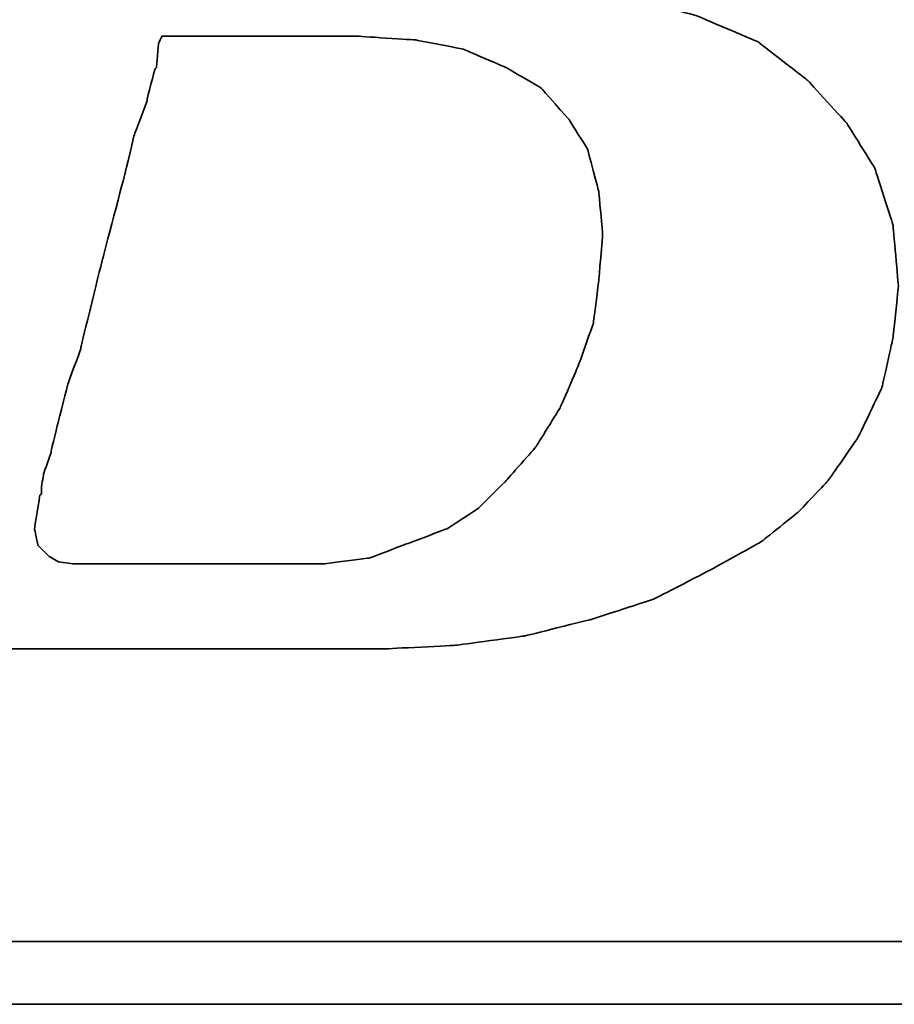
# Model space of a CAD drawing. Header units: millimetres. Extents: x 8 to 430, y 107 to 245.
# Tile 27 of 51: x 308.79 to 313.34, y 140.98 to 146.11. Entities that reach past the tile are written whole.
import ezdxf

# ---------------------------------------------------------------- set-up
doc = ezdxf.new("R2010")
doc.units = ezdxf.units.MM
doc.header["$LTSCALE"] = 0.15
doc.layers.add('DIM', color=4, linetype='CONTINUOUS')
doc.layers.add('layer 1', color=7, linetype='CONTINUOUS')

# ---------------------------------------------------------------- blocks, each defined once
blk = doc.blocks.new('TBI MOTION logo(完整正式版)')
at = {"layer": 'layer 1', "color": 22, "lineweight": 35}
for points, knots in [([(-64.65375, -6.86375), (-64.65375, -6.86375), (-64.84375, -7.29625), (-64.84375, -7.29625), (-64.84375, -7.29625), (-64.84375, -7.29625), (-64.86875, -7.34375), (-64.86875, -7.34375), (-64.86875, -7.34375), (-64.86875, -7.34375), (-64.86875, -7.36875), (-64.86875, -7.36875), (-64.86875, -7.36875), (-64.86875, -7.36875), (-65.15375, -7.65375), (-65.15375, -7.65375), (-65.15375, -7.65375), (-65.15375, -7.65375), (-65.17875, -7.65375), (-65.17875, -7.65375), (-65.17875, -7.65375), (-65.17875, -7.65375), (-65.20375, -7.67875), (-65.20375, -7.67875), (-65.20375, -7.67875), (-65.20375, -7.67875), (-65.58875, -7.87125), (-65.58875, -7.87125), (-65.58875, -7.87125), (-65.58875, -7.87125), (-65.63375, -7.87125), (-65.63375, -7.87125), (-65.63375, -7.87125), (-65.63375, -7.87125), (-65.65875, -7.89375), (-65.65875, -7.89375), (-65.65875, -7.89375), (-65.65875, -7.89375), (-66.09375, -7.94375), (-66.09375, -7.94375), (-66.09375, -7.94375), (-66.09375, -7.94375), (-66.11375, -7.94375), (-66.11375, -7.94375), (-66.11375, -7.94375), (-66.11375, -7.94375), (-66.16375, -7.94375), (-66.16375, -7.94375), (-66.16375, -7.94375), (-66.16375, -7.94375), (-66.30875, -7.94375), (-66.30875, -7.94375), (-66.30875, -7.94375), (-66.30875, -7.94375), (-66.69375, -7.94375), (-66.69375, -7.94375), (-66.69375, -7.94375), (-66.69375, -7.94375), (-67.07375, -7.94375), (-67.07375, -7.94375), (-67.07375, -7.94375), (-67.07375, -7.94375), (-67.12375, -7.94375), (-67.12375, -7.94375), (-67.12375, -7.94375), (-67.12375, -7.94375), (-67.12375, -7.96625), (-67.12375, -7.96625), (-67.12375, -7.96625), (-67.12375, -7.96625), (-67.14875, -7.99125), (-67.14875, -7.99125), (-67.14875, -7.99125), (-67.14875, -7.99125), (-67.24375, -8.34875), (-67.24375, -8.34875), (-67.24375, -8.34875), (-67.24375, -8.34875), (-67.31375, -8.68625), (-67.31375, -8.68625), (-67.31375, -8.68625), (-67.31375, -8.68625), (-67.26875, -8.68625), (-67.26875, -8.68625), (-67.26875, -8.68625), (-67.26875, -8.68625), (-67.07375, -8.68625), (-67.07375, -8.68625), (-67.07375, -8.68625), (-67.07375, -8.68625), (-66.54875, -8.68625), (-66.54875, -8.68625), (-66.54875, -8.68625), (-66.54875, -8.68625), (-65.82625, -8.68625), (-65.82625, -8.68625), (-65.82625, -8.68625), (-65.82625, -8.68625), (-65.01375, -8.68625), (-65.01375, -8.68625), (-65.01375, -8.68625), (-65.01375, -8.68625), (-64.05375, -8.68625), (-64.05375, -8.68625), (-64.05375, -8.68625), (-64.05375, -8.68625), (-62.08375, -8.68625), (-62.08375, -8.68625), (-62.08375, -8.68625), (-62.08375, -8.68625), (-60.06875, -8.68625), (-60.06875, -8.68625), (-60.06875, -8.68625), (-60.06875, -8.68625), (-59.10875, -8.68625), (-59.10875, -8.68625), (-59.10875, -8.68625), (-59.10875, -8.68625), (-58.29375, -8.68625), (-58.29375, -8.68625), (-58.29375, -8.68625), (-58.29375, -8.68625), (-57.57375, -8.68625), (-57.57375, -8.68625), (-57.57375, -8.68625), (-57.57375, -8.68625), (-57.04875, -8.68625), (-57.04875, -8.68625), (-57.04875, -8.68625), (-57.04875, -8.68625), (-56.85375, -8.68625), (-56.85375, -8.68625), (-56.85375, -8.68625), (-56.85375, -8.68625), (-56.70875, -8.68625), (-56.70875, -8.68625), (-56.70875, -8.68625), (-56.70875, -8.68625), (-56.61375, -8.68625), (-56.61375, -8.68625), (-56.61375, -8.68625), (-56.61375, -8.68625), (-56.56875, -8.68625), (-56.56875, -8.68625), (-56.56875, -8.68625), (-56.56875, -8.68625), (-55.65375, -8.63875), (-55.65375, -8.63875), (-55.65375, -8.63875), (-55.65375, -8.63875), (-54.76875, -8.51875), (-54.76875, -8.51875), (-54.76875, -8.51875), (-54.76875, -8.51875), (-53.90375, -8.30375), (-53.90375, -8.30375), (-53.90375, -8.30375), (-53.90375, -8.30375), (-53.08875, -8.03875), (-53.08875, -8.03875), (-53.08875, -8.03875), (-53.08875, -8.03875), (-52.34375, -7.65375), (-52.34375, -7.65375), (-52.34375, -7.65375), (-52.34375, -7.65375), (-51.69875, -7.29625), (-51.69875, -7.29625), (-51.69875, -7.29625), (-51.69875, -7.29625), (-51.21875, -6.91125), (-51.21875, -6.91125), (-51.21875, -6.91125), (-51.21875, -6.91125), (-50.83375, -6.50375), (-50.83375, -6.50375), (-50.83375, -6.50375), (-50.83375, -6.50375), (-50.44875, -5.94875), (-50.44875, -5.94875), (-50.44875, -5.94875), (-50.44875, -5.94875), (-50.13875, -5.30375), (-50.13875, -5.30375), (-50.13875, -5.30375), (-50.13875, -5.30375), (-49.99375, -4.65375), (-49.99375, -4.65375), (-49.99375, -4.65375), (-49.99375, -4.65375), (-49.92375, -3.98375), (-49.92375, -3.98375), (-49.92375, -3.98375), (-49.92375, -3.98375), (-49.99375, -3.19374), (-49.99375, -3.19374), (-49.99375, -3.19374), (-49.99375, -3.19374), (-50.23374, -2.44874), (-50.23374, -2.44874), (-50.23374, -2.44874), (-50.23374, -2.44874), (-50.59375, -1.87374), (-50.59375, -1.87374), (-50.59375, -1.87374), (-50.59375, -1.87374), (-51.09875, -1.31874), (-51.09875, -1.31874), (-51.09875, -1.31874), (-51.09875, -1.31874), (-51.74375, -0.81875), (-51.74375, -0.81875), (-51.74375, -0.81875), (-51.74375, -0.81875), (-52.53875, -0.48125), (-52.53875, -0.48125), (-52.53875, -0.48125), (-52.53875, -0.48125), (-53.47375, -0.21875), (-53.47375, -0.21875), (-53.47375, -0.21875), (-53.47375, -0.21875), (-54.52875, -0.04874), (-54.52875, -0.04874), (-54.52875, -0.04874), (-54.52875, -0.04874), (-55.65375, 0.12125), (-55.65375, 0.12125), (-55.65375, 0.12125), (-55.65375, 0.12125), (-54.50375, 0.28624), (-54.50375, 0.28624), (-54.50375, 0.28624), (-54.50375, 0.28624), (-53.83375, 0.38124), (-53.83375, 0.38124), (-53.83375, 0.38124), (-53.83375, 0.38124), (-53.18375, 0.50125), (-53.18375, 0.50125), (-53.18375, 0.50125), (-53.18375, 0.50125), (-52.55875, 0.66874), (-52.55875, 0.66874), (-52.55875, 0.66874), (-52.55875, 0.66874), (-52.03375, 0.86124), (-52.03375, 0.86124), (-52.03375, 0.86124), (-52.03375, 0.86124), (-51.50374, 1.03124), (-51.50374, 1.03124), (-51.50374, 1.03124), (-51.50374, 1.03124), (-51.09875, 1.27125), (-51.09875, 1.27125), (-51.09875, 1.27125), (-51.09875, 1.27125), (-50.71375, 1.48624), (-50.71375, 1.48624), (-50.71375, 1.48624), (-50.71375, 1.48624), (-50.37625, 1.77625), (-50.37625, 1.77625), (-50.37625, 1.77625), (-50.37625, 1.77625), (-49.82375, 2.37625), (-49.82375, 2.37625), (-49.82375, 2.37625), (-49.82375, 2.37625), (-49.41875, 2.99625), (-49.41875, 2.99625), (-49.41875, 2.99625), (-49.41875, 2.99625), (-49.22375, 3.76625), (-49.22375, 3.76625), (-49.22375, 3.76625), (-49.22375, 3.76625), (-49.15375, 4.50874), (-49.15375, 4.50874), (-49.15375, 4.50874), (-49.15375, 4.50874), (-49.20375, 5.25125), (-49.20375, 5.25125), (-49.20375, 5.25125), (-49.20375, 5.25125), (-49.41875, 5.92625), (-49.41875, 5.92625), (-49.41875, 5.92625), (-49.41875, 5.92625), (-49.77875, 6.47625), (-49.77875, 6.47625), (-49.77875, 6.47625), (-49.77875, 6.47625), (-50.33125, 7.02624), (-50.33125, 7.02624), (-50.33125, 7.02624), (-50.33125, 7.02624), (-51.00125, 7.43625), (-51.00125, 7.43625), (-51.00125, 7.43625), (-51.00125, 7.43625), (-51.79375, 7.72625), (-51.79375, 7.72625), (-51.79375, 7.72625), (-51.79375, 7.72625), (-52.72875, 7.89124), (-52.72875, 7.89124), (-52.72875, 7.89124), (-52.72875, 7.89124), (-53.83375, 7.98625), (-53.83375, 7.98625), (-53.83375, 7.98625), (-53.83375, 7.98625), (-53.92875, 7.98625), (-53.92875, 7.98625), (-53.92875, 7.98625), (-53.92875, 7.98625), (-54.26375, 7.98625), (-54.26375, 7.98625), (-54.26375, 7.98625), (-54.26375, 7.98625), (-54.74375, 7.98625), (-54.74375, 7.98625), (-54.74375, 7.98625), (-54.74375, 7.98625), (-55.36875, 7.98625), (-55.36875, 7.98625), (-55.36875, 7.98625), (-55.36875, 7.98625), (-56.13375, 7.98625), (-56.13375, 7.98625), (-56.13375, 7.98625), (-56.13375, 7.98625), (-56.94875, 7.98625), (-56.94875, 7.98625), (-56.94875, 7.98625), (-56.94875, 7.98625), (-58.77625, 7.98625), (-58.77625, 7.98625), (-58.77625, 7.98625), (-58.77625, 7.98625), (-60.59875, 7.98625), (-60.59875, 7.98625), (-60.59875, 7.98625), (-60.59875, 7.98625), (-61.41375, 7.98625), (-61.41375, 7.98625), (-61.41375, 7.98625), (-61.41375, 7.98625), (-62.17875, 7.98625), (-62.17875, 7.98625), (-62.17875, 7.98625), (-62.17875, 7.98625), (-62.80375, 7.98625), (-62.80375, 7.98625), (-62.80375, 7.98625), (-62.80375, 7.98625), (-63.30625, 7.98625), (-63.30625, 7.98625), (-63.30625, 7.98625), (-63.30625, 7.98625), (-63.57375, 7.98625), (-63.57375, 7.98625), (-63.57375, 7.98625), (-63.57375, 7.98625), (-63.57375, 7.96375), (-63.57375, 7.96375), (-63.57375, 7.96375), (-63.57375, 7.96375), (-63.59875, 7.94125), (-63.59875, 7.94125), (-63.59875, 7.94125), (-63.59875, 7.94125), (-63.69375, 7.55625), (-63.69375, 7.55625), (-63.69375, 7.55625), (-63.69375, 7.55625), (-63.76375, 7.24624), (-63.76375, 7.24624), (-63.76375, 7.24624), (-63.76375, 7.24624), (-63.23875, 7.24624), (-63.23875, 7.24624), (-63.23875, 7.24624), (-63.23875, 7.24624), (-62.75875, 7.24624), (-62.75875, 7.24624), (-62.75875, 7.24624), (-62.75875, 7.24624), (-62.61125, 7.24624), (-62.61125, 7.24624), (-62.61125, 7.24624), (-62.61125, 7.24624), (-62.56625, 7.24624), (-62.56625, 7.24624), (-62.56625, 7.24624), (-62.56625, 7.24624), (-62.22875, 7.24624), (-62.22875, 7.24624), (-62.22875, 7.24624), (-62.22875, 7.24624), (-62.20375, 7.24624), (-62.20375, 7.24624), (-62.20375, 7.24624), (-62.20375, 7.24624), (-62.17875, 7.21875), (-62.17875, 7.21875), (-62.17875, 7.21875), (-62.17875, 7.21875), (-61.96375, 7.17125), (-61.96375, 7.17125), (-61.96375, 7.17125), (-61.96375, 7.17125), (-61.72375, 7.12624), (-61.72375, 7.12624), (-61.72375, 7.12624), (-61.72375, 7.12624), (-61.70375, 7.12624), (-61.70375, 7.12624), (-61.70375, 7.12624), (-61.70375, 7.12624), (-61.55875, 7.07624), (-61.55875, 7.07624), (-61.55875, 7.07624), (-61.55875, 7.07624), (-61.50875, 7.07624), (-61.50875, 7.07624), (-61.50875, 7.07624), (-61.50875, 7.07624), (-61.48375, 7.02624), (-61.48375, 7.02624), (-61.48375, 7.02624), (-61.48375, 7.02624), (-61.31875, 6.83375), (-61.31875, 6.83375), (-61.31875, 6.83375), (-61.31875, 6.83375), (-61.29375, 6.81125), (-61.29375, 6.81125), (-61.29375, 6.81125), (-61.29375, 6.81125), (-61.29375, 6.78625), (-61.29375, 6.78625), (-61.29375, 6.78625), (-61.29375, 6.78625), (-61.19875, 6.50124), (-61.19875, 6.50124), (-61.19875, 6.50124), (-61.19875, 6.50124), (-61.17375, 6.45124), (-61.17375, 6.45124), (-61.17375, 6.45124), (-61.17375, 6.45124), (-61.19875, 6.40625), (-61.19875, 6.40625), (-61.19875, 6.40625), (-61.19875, 6.40625), (-61.26875, 5.99624), (-61.26875, 5.99624), (-61.26875, 5.99624), (-61.26875, 5.99624), (-61.26875, 5.85125), (-61.26875, 5.85125), (-61.26875, 5.85125), (-61.26875, 5.85125), (-61.26875, 5.82625), (-61.26875, 5.82625), (-61.26875, 5.82625), (-61.26875, 5.82625), (-61.29375, 5.80625), (-61.29375, 5.80625), (-61.29375, 5.80625), (-61.29375, 5.80625), (-61.34125, 5.66125), (-61.34125, 5.66125), (-61.34125, 5.66125), (-61.34125, 5.66125), (-61.41375, 5.44625), (-61.41375, 5.44625), (-61.41375, 5.44625), (-61.41375, 5.44625), (-61.48375, 5.15625), (-61.48375, 5.15625), (-61.48375, 5.15625), (-61.48375, 5.15625), (-61.58375, 4.82124), (-61.58375, 4.82124), (-61.58375, 4.82124), (-61.58375, 4.82124), (-61.79875, 4.00375), (-61.79875, 4.00375), (-61.79875, 4.00375), (-61.79875, 4.00375), (-62.05875, 2.99625), (-62.05875, 2.99625), (-62.05875, 2.99625), (-62.05875, 2.99625), (-62.34875, 1.91625), (-62.34875, 1.91625), (-62.34875, 1.91625), (-62.34875, 1.91625), (-62.97375, -0.41124), (-62.97375, -0.41124), (-62.97375, -0.41124), (-62.97375, -0.41124), (-63.59875, -2.75875), (-63.59875, -2.75875), (-63.59875, -2.75875), (-63.59875, -2.75875), (-63.88375, -3.86374), (-63.88375, -3.86374), (-63.88375, -3.86374), (-63.88375, -3.86374), (-64.14875, -4.82374), (-64.14875, -4.82374), (-64.14875, -4.82374), (-64.14875, -4.82374), (-64.36375, -5.64125), (-64.36375, -5.64125), (-64.36375, -5.64125), (-64.36375, -5.64125), (-64.43625, -5.97625), (-64.43625, -5.97625), (-64.43625, -5.97625), (-64.43625, -5.97625), (-64.50875, -6.28625), (-64.50875, -6.28625), (-64.50875, -6.28625), (-64.50875, -6.28625), (-64.50875, -6.30875), (-64.50875, -6.30875), (-64.50875, -6.30875), (-64.50875, -6.30875), (-64.57875, -6.50375), (-64.57875, -6.50375), (-64.57875, -6.50375), (-64.57875, -6.50375), (-64.62875, -6.69625), (-64.62875, -6.69625), (-64.62875, -6.69625), (-64.62875, -6.69625), (-64.62875, -6.76875), (-64.62875, -6.76875), (-64.62875, -6.76875), (-64.62875, -6.76875), (-64.62875, -6.81375), (-64.62875, -6.81375), (-64.62875, -6.81375), (-64.62875, -6.81375), (-64.62875, -6.83875), (-64.62875, -6.83875), (-64.62875, -6.83875), (-64.62875, -6.83875), (-64.65375, -6.86375), (-64.65375, -6.86375)], [0, 0, 0, 0, 0.00719424, 0.00719424, 0.00719424, 0.00719425, 0.01438849, 0.01438849, 0.01438849, 0.0143885, 0.02158273, 0.02158273, 0.02158273, 0.02158274, 0.02877698, 0.02877698, 0.02877698, 0.02877699, 0.03597122, 0.03597122, 0.03597122, 0.03597123, 0.04316547, 0.04316547, 0.04316547, 0.04316548, 0.05035971, 0.05035971, 0.05035971, 0.05035972, 0.05755396, 0.05755396, 0.05755396, 0.05755397, 0.0647482, 0.0647482, 0.0647482, 0.06474821, 0.07194245, 0.07194245, 0.07194245, 0.07194246, 0.07913669, 0.07913669, 0.07913669, 0.0791367, 0.08633094, 0.08633094, 0.08633094, 0.08633095, 0.09352518, 0.09352518, 0.09352518, 0.09352519, 0.10071942, 0.10071942, 0.10071942, 0.10071943, 0.10791367, 0.10791367, 0.10791367, 0.10791368, 0.11510791, 0.11510791, 0.11510791, 0.11510792, 0.12230216, 0.12230216, 0.12230216, 0.12230217, 0.1294964, 0.1294964, 0.1294964, 0.12949641, 0.13669065, 0.13669065, 0.13669065, 0.13669066, 0.14388489, 0.14388489, 0.14388489, 0.1438849, 0.15107914, 0.15107914, 0.15107914, 0.15107915, 0.15827338, 0.15827338, 0.15827338, 0.15827339, 0.16546763, 0.16546763, 0.16546763, 0.16546764, 0.17266187, 0.17266187, 0.17266187, 0.17266188, 0.17985612, 0.17985612, 0.17985612, 0.17985613, 0.18705036, 0.18705036, 0.18705036, 0.18705037, 0.1942446, 0.1942446, 0.1942446, 0.19424461, 0.20143885, 0.20143885, 0.20143885, 0.20143886, 0.20863309, 0.20863309, 0.20863309, 0.2086331, 0.21582734, 0.21582734, 0.21582734, 0.21582735, 0.22302158, 0.22302158, 0.22302158, 0.22302159, 0.23021583, 0.23021583, 0.23021583, 0.23021584, 0.23741007, 0.23741007, 0.23741007, 0.23741008, 0.24460432, 0.24460432, 0.24460432, 0.24460433, 0.25179856, 0.25179856, 0.25179856, 0.25179857, 0.25899281, 0.25899281, 0.25899281, 0.25899282, 0.26618705, 0.26618705, 0.26618705, 0.26618706, 0.27338129, 0.27338129, 0.27338129, 0.2733813, 0.28057554, 0.28057554, 0.28057554, 0.28057555, 0.28776978, 0.28776978, 0.28776978, 0.28776979, 0.29496403, 0.29496403, 0.29496403, 0.29496404, 0.30215827, 0.30215827, 0.30215827, 0.30215828, 0.30935252, 0.30935252, 0.30935252, 0.30935253, 0.31654676, 0.31654676, 0.31654676, 0.31654677, 0.32374101, 0.32374101, 0.32374101, 0.32374102, 0.33093525, 0.33093525, 0.33093525, 0.33093526, 0.3381295, 0.3381295, 0.3381295, 0.33812951, 0.34532374, 0.34532374, 0.34532374, 0.34532375, 0.35251799, 0.35251799, 0.35251799, 0.352518, 0.35971223, 0.35971223, 0.35971223, 0.35971224, 0.36690647, 0.36690647, 0.36690647, 0.36690648, 0.37410072, 0.37410072, 0.37410072, 0.37410073, 0.38129496, 0.38129496, 0.38129496, 0.38129497, 0.38848921, 0.38848921, 0.38848921, 0.38848922, 0.39568345, 0.39568345, 0.39568345, 0.39568346, 0.4028777, 0.4028777, 0.4028777, 0.40287771, 0.41007194, 0.41007194, 0.41007194, 0.41007195, 0.41726619, 0.41726619, 0.41726619, 0.4172662, 0.42446043, 0.42446043, 0.42446043, 0.42446044, 0.43165468, 0.43165468, 0.43165468, 0.43165469, 0.43884892, 0.43884892, 0.43884892, 0.43884893, 0.44604317, 0.44604317, 0.44604317, 0.44604318, 0.45323741, 0.45323741, 0.45323741, 0.45323742, 0.46043165, 0.46043165, 0.46043165, 0.46043166, 0.4676259, 0.4676259, 0.4676259, 0.46762591, 0.47482014, 0.47482014, 0.47482014, 0.47482015, 0.48201439, 0.48201439, 0.48201439, 0.4820144, 0.48920863, 0.48920863, 0.48920863, 0.48920864, 0.49640288, 0.49640288, 0.49640288, 0.49640289, 0.50359712, 0.50359712, 0.50359712, 0.50359713, 0.51079137, 0.51079137, 0.51079137, 0.51079138, 0.51798561, 0.51798561, 0.51798561, 0.51798562, 0.52517986, 0.52517986, 0.52517986, 0.52517987, 0.5323741, 0.5323741, 0.5323741, 0.53237411, 0.53956835, 0.53956835, 0.53956835, 0.53956836, 0.54676259, 0.54676259, 0.54676259, 0.5467626, 0.55395683, 0.55395683, 0.55395683, 0.55395684, 0.56115108, 0.56115108, 0.56115108, 0.56115109, 0.56834532, 0.56834532, 0.56834532, 0.56834533, 0.57553957, 0.57553957, 0.57553957, 0.57553958, 0.58273381, 0.58273381, 0.58273381, 0.58273382, 0.58992806, 0.58992806, 0.58992806, 0.58992807, 0.5971223, 0.5971223, 0.5971223, 0.59712231, 0.60431655, 0.60431655, 0.60431655, 0.60431656, 0.61151079, 0.61151079, 0.61151079, 0.6115108, 0.61870504, 0.61870504, 0.61870504, 0.61870505, 0.62589928, 0.62589928, 0.62589928, 0.62589929, 0.63309353, 0.63309353, 0.63309353, 0.63309354, 0.64028777, 0.64028777, 0.64028777, 0.64028778, 0.64748201, 0.64748201, 0.64748201, 0.64748202, 0.65467626, 0.65467626, 0.65467626, 0.65467627, 0.6618705, 0.6618705, 0.6618705, 0.66187051, 0.66906475, 0.66906475, 0.66906475, 0.66906476, 0.67625899, 0.67625899, 0.67625899, 0.676259, 0.68345324, 0.68345324, 0.68345324, 0.68345325, 0.69064748, 0.69064748, 0.69064748, 0.69064749, 0.69784173, 0.69784173, 0.69784173, 0.69784174, 0.70503597, 0.70503597, 0.70503597, 0.70503598, 0.71223022, 0.71223022, 0.71223022, 0.71223023, 0.71942446, 0.71942446, 0.71942446, 0.71942447, 0.72661871, 0.72661871, 0.72661871, 0.72661872, 0.73381295, 0.73381295, 0.73381295, 0.73381296, 0.74100719, 0.74100719, 0.74100719, 0.7410072, 0.74820144, 0.74820144, 0.74820144, 0.74820145, 0.75539568, 0.75539568, 0.75539568, 0.75539569, 0.76258993, 0.76258993, 0.76258993, 0.76258994, 0.76978417, 0.76978417, 0.76978417, 0.76978418, 0.77697842, 0.77697842, 0.77697842, 0.77697843, 0.78417266, 0.78417266, 0.78417266, 0.78417267, 0.79136691, 0.79136691, 0.79136691, 0.79136692, 0.79856115, 0.79856115, 0.79856115, 0.79856116, 0.8057554, 0.8057554, 0.8057554, 0.80575541, 0.81294964, 0.81294964, 0.81294964, 0.81294965, 0.82014388, 0.82014388, 0.82014388, 0.82014389, 0.82733813, 0.82733813, 0.82733813, 0.82733814, 0.83453237, 0.83453237, 0.83453237, 0.83453238, 0.84172662, 0.84172662, 0.84172662, 0.84172663, 0.84892086, 0.84892086, 0.84892086, 0.84892087, 0.85611511, 0.85611511, 0.85611511, 0.85611512, 0.86330935, 0.86330935, 0.86330935, 0.86330936, 0.8705036, 0.8705036, 0.8705036, 0.87050361, 0.87769784, 0.87769784, 0.87769784, 0.87769785, 0.88489209, 0.88489209, 0.88489209, 0.8848921, 0.89208633, 0.89208633, 0.89208633, 0.89208634, 0.89928058, 0.89928058, 0.89928058, 0.89928059, 0.90647482, 0.90647482, 0.90647482, 0.90647483, 0.91366906, 0.91366906, 0.91366906, 0.91366907, 0.92086331, 0.92086331, 0.92086331, 0.92086332, 0.92805755, 0.92805755, 0.92805755, 0.92805756, 0.9352518, 0.9352518, 0.9352518, 0.93525181, 0.94244604, 0.94244604, 0.94244604, 0.94244605, 0.94964029, 0.94964029, 0.94964029, 0.9496403, 0.95683453, 0.95683453, 0.95683453, 0.95683454, 0.96402878, 0.96402878, 0.96402878, 0.96402879, 0.97122302, 0.97122302, 0.97122302, 0.97122303, 0.97841727, 0.97841727, 0.97841727, 0.97841728, 0.98561151, 0.98561151, 0.98561151, 0.98561152, 0.99280576, 0.99280576, 0.99280576, 0.99280577, 1, 1, 1, 1]), ([(-61.03125, -6.57375), (-61.03125, -6.57375), (-61.03125, -6.67125), (-61.03125, -6.67125), (-61.03125, -6.67125), (-61.03125, -6.67125), (-61.05375, -6.69625), (-61.05375, -6.69625), (-61.05375, -6.69625), (-61.05375, -6.69625), (-61.12375, -7.12875), (-61.12375, -7.12875), (-61.12375, -7.12875), (-61.12375, -7.12875), (-61.07875, -7.34375), (-61.07875, -7.34375), (-61.07875, -7.34375), (-61.07875, -7.34375), (-60.93375, -7.48875), (-60.93375, -7.48875), (-60.93375, -7.48875), (-60.93375, -7.48875), (-60.81375, -7.55625), (-60.81375, -7.55625), (-60.81375, -7.55625), (-60.81375, -7.55625), (-60.62375, -7.58375), (-60.62375, -7.58375), (-60.62375, -7.58375), (-60.62375, -7.58375), (-60.30875, -7.58375), (-60.30875, -7.58375), (-60.30875, -7.58375), (-60.30875, -7.58375), (-59.97375, -7.58375), (-59.97375, -7.58375), (-59.97375, -7.58375), (-59.97375, -7.58375), (-59.87875, -7.58375), (-59.87875, -7.58375), (-59.87875, -7.58375), (-59.87875, -7.58375), (-59.63625, -7.58375), (-59.63625, -7.58375), (-59.63625, -7.58375), (-59.63625, -7.58375), (-58.96875, -7.58375), (-58.96875, -7.58375), (-58.96875, -7.58375), (-58.96875, -7.58375), (-58.29375, -7.58375), (-58.29375, -7.58375), (-58.29375, -7.58375), (-58.29375, -7.58375), (-58.05375, -7.58375), (-58.05375, -7.58375), (-58.05375, -7.58375), (-58.05375, -7.58375), (-57.98375, -7.58375), (-57.98375, -7.58375), (-57.98375, -7.58375), (-57.98375, -7.58375), (-57.35875, -7.58375), (-57.35875, -7.58375), (-57.35875, -7.58375), (-57.35875, -7.58375), (-56.78375, -7.50875), (-56.78375, -7.50875), (-56.78375, -7.50875), (-56.78375, -7.50875), (-56.27875, -7.31875), (-56.27875, -7.31875), (-56.27875, -7.31875), (-56.27875, -7.31875), (-55.77375, -7.12875), (-55.77375, -7.12875), (-55.77375, -7.12875), (-55.77375, -7.12875), (-55.36875, -6.86375), (-55.36875, -6.86375), (-55.36875, -6.86375), (-55.36875, -6.86375), (-55.00875, -6.50375), (-55.00875, -6.50375), (-55.00875, -6.50375), (-55.00875, -6.50375), (-54.62375, -6.06875), (-54.62375, -6.06875), (-54.62375, -6.06875), (-54.62375, -6.06875), (-54.31375, -5.56875), (-54.31375, -5.56875), (-54.31375, -5.56875), (-54.31375, -5.56875), (-54.07375, -5.01625), (-54.07375, -5.01625), (-54.07375, -5.01625), (-54.07375, -5.01625), (-53.87875, -4.46374), (-53.87875, -4.46374), (-53.87875, -4.46374), (-53.87875, -4.46374), (-53.80875, -3.91375), (-53.80875, -3.91375), (-53.80875, -3.91375), (-53.80875, -3.91375), (-53.75875, -3.31375), (-53.75875, -3.31375), (-53.75875, -3.31375), (-53.75875, -3.31375), (-53.80875, -2.75875), (-53.80875, -2.75875), (-53.80875, -2.75875), (-53.80875, -2.75875), (-53.95375, -2.20875), (-53.95375, -2.20875), (-53.95375, -2.20875), (-53.95375, -2.20875), (-54.19375, -1.82625), (-54.19375, -1.82625), (-54.19375, -1.82625), (-54.19375, -1.82625), (-54.55375, -1.41875), (-54.55375, -1.41875), (-54.55375, -1.41875), (-54.55375, -1.41875), (-55.00875, -1.15125), (-55.00875, -1.15125), (-55.00875, -1.15125), (-55.00875, -1.15125), (-55.56125, -0.91375), (-55.56125, -0.91375), (-55.56125, -0.91375), (-55.56125, -0.91375), (-56.18125, -0.79375), (-56.18125, -0.79375), (-56.18125, -0.79375), (-56.18125, -0.79375), (-56.94875, -0.74374), (-56.94875, -0.74374), (-56.94875, -0.74374), (-56.94875, -0.74374), (-56.99875, -0.74374), (-56.99875, -0.74374), (-56.99875, -0.74374), (-56.99875, -0.74374), (-57.09375, -0.74374), (-57.09375, -0.74374), (-57.09375, -0.74374), (-57.09375, -0.74374), (-57.38375, -0.74374), (-57.38375, -0.74374), (-57.38375, -0.74374), (-57.38375, -0.74374), (-57.76875, -0.74374), (-57.76875, -0.74374), (-57.76875, -0.74374), (-57.76875, -0.74374), (-58.24625, -0.74374), (-58.24625, -0.74374), (-58.24625, -0.74374), (-58.24625, -0.74374), (-58.72875, -0.74374), (-58.72875, -0.74374), (-58.72875, -0.74374), (-58.72875, -0.74374), (-59.20875, -0.74374), (-59.20875, -0.74374), (-59.20875, -0.74374), (-59.20875, -0.74374), (-59.46875, -0.74374), (-59.46875, -0.74374), (-59.46875, -0.74374), (-59.46875, -0.74374), (-59.51625, -0.83875), (-59.51625, -0.83875), (-59.51625, -0.83875), (-59.51625, -0.83875), (-59.54375, -1.15125), (-59.54375, -1.15125), (-59.54375, -1.15125), (-59.54375, -1.15125), (-59.56375, -1.17874), (-59.56375, -1.17874), (-59.56375, -1.17874), (-59.56375, -1.17874), (-59.66375, -1.55875), (-59.66375, -1.55875), (-59.66375, -1.55875), (-59.66375, -1.55875), (-59.66375, -1.58375), (-59.66375, -1.58375), (-59.66375, -1.58375), (-59.66375, -1.58375), (-59.82875, -2.01874), (-59.82875, -2.01874), (-59.82875, -2.01874), (-59.82875, -2.01874), (-59.94875, -2.52125), (-59.94875, -2.52125), (-59.94875, -2.52125), (-59.94875, -2.52125), (-60.23875, -3.62375), (-60.23875, -3.62375), (-60.23875, -3.62375), (-60.23875, -3.62375), (-60.52375, -4.77624), (-60.52375, -4.77624), (-60.52375, -4.77624), (-60.52375, -4.77624), (-60.52375, -4.79874), (-60.52375, -4.79874), (-60.52375, -4.79874), (-60.52375, -4.79874), (-60.69125, -5.25375), (-60.69125, -5.25375), (-60.69125, -5.25375), (-60.69125, -5.25375), (-60.81375, -5.73625), (-60.81375, -5.73625), (-60.81375, -5.73625), (-60.81375, -5.73625), (-60.90875, -6.11875), (-60.90875, -6.11875), (-60.90875, -6.11875), (-60.90875, -6.11875), (-60.90875, -6.14375), (-60.90875, -6.14375), (-60.90875, -6.14375), (-60.90875, -6.14375), (-61.00375, -6.40875), (-61.00375, -6.40875), (-61.00375, -6.40875), (-61.00375, -6.40875), (-61.03125, -6.57375), (-61.03125, -6.57375)], [0, 0, 0, 0, 0.01694915, 0.01694915, 0.01694915, 0.01694916, 0.03389831, 0.03389831, 0.03389831, 0.03389832, 0.05084746, 0.05084746, 0.05084746, 0.05084747, 0.06779661, 0.06779661, 0.06779661, 0.06779662, 0.08474576, 0.08474576, 0.08474576, 0.08474577, 0.10169492, 0.10169492, 0.10169492, 0.10169493, 0.11864407, 0.11864407, 0.11864407, 0.11864408, 0.13559322, 0.13559322, 0.13559322, 0.13559323, 0.15254237, 0.15254237, 0.15254237, 0.15254238, 0.16949153, 0.16949153, 0.16949153, 0.16949154, 0.18644068, 0.18644068, 0.18644068, 0.18644069, 0.20338983, 0.20338983, 0.20338983, 0.20338984, 0.22033898, 0.22033898, 0.22033898, 0.22033899, 0.23728814, 0.23728814, 0.23728814, 0.23728815, 0.25423729, 0.25423729, 0.25423729, 0.2542373, 0.27118644, 0.27118644, 0.27118644, 0.27118645, 0.28813559, 0.28813559, 0.28813559, 0.2881356, 0.30508475, 0.30508475, 0.30508475, 0.30508476, 0.3220339, 0.3220339, 0.3220339, 0.32203391, 0.33898305, 0.33898305, 0.33898305, 0.33898306, 0.3559322, 0.3559322, 0.3559322, 0.35593221, 0.37288136, 0.37288136, 0.37288136, 0.37288137, 0.38983051, 0.38983051, 0.38983051, 0.38983052, 0.40677966, 0.40677966, 0.40677966, 0.40677967, 0.42372881, 0.42372881, 0.42372881, 0.42372882, 0.44067797, 0.44067797, 0.44067797, 0.44067798, 0.45762712, 0.45762712, 0.45762712, 0.45762713, 0.47457627, 0.47457627, 0.47457627, 0.47457628, 0.49152542, 0.49152542, 0.49152542, 0.49152543, 0.50847458, 0.50847458, 0.50847458, 0.50847459, 0.52542373, 0.52542373, 0.52542373, 0.52542374, 0.54237288, 0.54237288, 0.54237288, 0.54237289, 0.55932203, 0.55932203, 0.55932203, 0.55932204, 0.57627119, 0.57627119, 0.57627119, 0.5762712, 0.59322034, 0.59322034, 0.59322034, 0.59322035, 0.61016949, 0.61016949, 0.61016949, 0.6101695, 0.62711864, 0.62711864, 0.62711864, 0.62711865, 0.6440678, 0.6440678, 0.6440678, 0.64406781, 0.66101695, 0.66101695, 0.66101695, 0.66101696, 0.6779661, 0.6779661, 0.6779661, 0.67796611, 0.69491525, 0.69491525, 0.69491525, 0.69491526, 0.71186441, 0.71186441, 0.71186441, 0.71186442, 0.72881356, 0.72881356, 0.72881356, 0.72881357, 0.74576271, 0.74576271, 0.74576271, 0.74576272, 0.76271186, 0.76271186, 0.76271186, 0.76271187, 0.77966102, 0.77966102, 0.77966102, 0.77966103, 0.79661017, 0.79661017, 0.79661017, 0.79661018, 0.81355932, 0.81355932, 0.81355932, 0.81355933, 0.83050847, 0.83050847, 0.83050847, 0.83050848, 0.84745763, 0.84745763, 0.84745763, 0.84745764, 0.86440678, 0.86440678, 0.86440678, 0.86440679, 0.88135593, 0.88135593, 0.88135593, 0.88135594, 0.89830508, 0.89830508, 0.89830508, 0.89830509, 0.91525424, 0.91525424, 0.91525424, 0.91525425, 0.93220339, 0.93220339, 0.93220339, 0.9322034, 0.94915254, 0.94915254, 0.94915254, 0.94915255, 0.96610169, 0.96610169, 0.96610169, 0.9661017, 0.98305085, 0.98305085, 0.98305085, 0.98305086, 1, 1, 1, 1]), ([(75.90875, -9.47875), (75.90875, -9.47875), (75.90875, -12.28625), (75.90875, -12.28625), (75.90875, -12.28625), (75.90875, -12.28625), (75.90875, -12.47875), (75.90875, -12.47875), (75.90875, -12.47875), (75.90875, -12.47875), (75.71625, -12.47875), (75.71625, -12.47875), (75.71625, -12.47875), (75.71625, -12.47875), (-88.32875, -12.47875), (-88.32875, -12.47875), (-88.32875, -12.47875), (-88.32875, -12.47875), (-88.32875, -13.29375), (-88.32875, -13.29375), (-88.32875, -13.29375), (-88.32875, -13.29375), (82.89125, -13.29375), (82.89125, -13.29375), (82.89125, -13.29375), (82.89125, -13.29375), (75.90875, -9.47875), (75.90875, -9.47875)], [0, 0, 0, 0, 0.14285714, 0.14285714, 0.14285714, 0.14285715, 0.28571429, 0.28571429, 0.28571429, 0.2857143, 0.42857143, 0.42857143, 0.42857143, 0.42857144, 0.57142857, 0.57142857, 0.57142857, 0.57142858, 0.71428571, 0.71428571, 0.71428571, 0.71428572, 0.85714286, 0.85714286, 0.85714286, 0.85714287, 1, 1, 1, 1])]:
    blk.add_open_spline(points, degree=3, knots=knots, dxfattribs=at)

msp = doc.modelspace()

# ---------------------------------------------------------------- block references
at = {"layer": 'DIM', "color": 7, "xscale": 0.4013856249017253, "yscale": 0.4013856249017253, "zscale": 0.4013856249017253}
msp.add_blockref('TBI MOTION logo(完整正式版)', (333.4036, 146.3208), dxfattribs=at)

doc.saveas('drawing.dxf')
